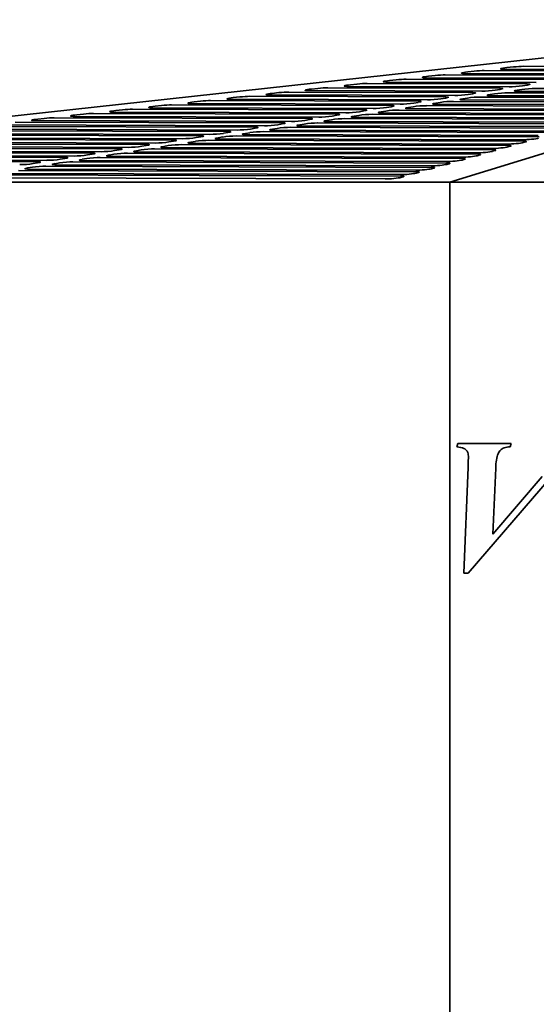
# Model space of a CAD drawing. Header units: millimetres. Extents: x 280 to 1400, y 278 to 909.
# Tile 3 of 11: x 472 to 635, y 594 to 905. Entities that reach past the tile are written whole.
import ezdxf

# ---------------------------------------------------------------- set-up
doc = ezdxf.new("R2010")
doc.units = ezdxf.units.MM
doc.header["$LTSCALE"] = 4
doc.layers.add('Krawędzie widoczne(ISO)', color=7, linetype='Continuous', lineweight=35, true_color=0x262659)

msp = doc.modelspace()

# ---------------------------------------------------------------- linework, layer by layer
at = {"layer": 'Krawędzie widoczne(ISO)'}
for p, q in [((279.5, 853.5), (747.24, 904.81)), ((773.72, 904.81), (607.83, 853.5)), ((660.84, 889.08), (624.65, 889.19)), ((625.78, 889.67), (627.83, 889.9)), ((630.99, 890.1), (666.57, 889.99)), ((588.75, 885.61), (590.81, 885.84)), ((593.97, 886.03), (640.81, 885.89)), ((643.67, 886.35), (599.96, 886.48)), ((601.09, 886.97), (603.15, 887.19)), ((606.31, 887.39), (649.39, 887.26)), ((652.26, 887.71), (612.3, 887.83)), ((613.44, 888.32), (615.49, 888.55)), ((618.65, 888.74), (657.98, 888.62)), ((564.07, 882.91), (566.13, 883.13)), ((569.29, 883.33), (623.64, 883.16)), ((626.5, 883.62), (575.28, 883.77)), ((576.41, 884.26), (578.47, 884.49)), ((581.63, 884.68), (632.22, 884.53)), ((635.08, 884.98), (587.62, 885.13)), ((623.57, 882.81), (622.14, 882.59)), ((629.08, 882.57), (630.51, 882.79)), ((632.16, 884.18), (630.73, 883.95)), ((634.74, 883.13), (689.08, 882.96)), ((600.74, 879.52), (538.26, 879.71)), ((539.39, 880.2), (541.45, 880.42)), ((544.61, 880.62), (606.46, 880.43)), ((609.33, 880.89), (550.6, 881.07)), ((551.73, 881.55), (553.79, 881.78)), ((556.95, 881.97), (615.05, 881.8)), ((617.91, 882.25), (562.94, 882.42)), ((606.4, 880.08), (604.97, 879.86)), ((611.91, 879.84), (613.34, 880.06)), ((614.99, 881.45), (613.55, 881.22)), ((617.57, 880.4), (679.42, 880.21)), ((679.16, 880.68), (620.43, 880.85)), ((620.49, 881.2), (621.92, 881.43)), ((626.15, 881.76), (684.25, 881.59)), ((683.99, 882.05), (629.02, 882.22)), ((507.59, 876.56), (580.71, 876.34)), ((583.57, 876.79), (513.58, 877)), ((514.71, 877.49), (516.77, 877.72)), ((519.93, 877.91), (589.29, 877.7)), ((592.15, 878.16), (525.92, 878.36)), ((527.05, 878.85), (529.11, 879.07)), ((532.27, 879.27), (597.88, 879.07)), ((589.23, 877.35), (587.8, 877.13)), ((664.66, 876.55), (594.67, 876.76)), ((594.74, 877.11), (596.17, 877.33)), ((597.81, 878.72), (596.38, 878.49)), ((600.4, 877.67), (669.76, 877.46)), ((669.49, 877.92), (603.26, 878.12)), ((603.32, 878.47), (604.75, 878.7)), ((608.98, 879.03), (674.59, 878.83)), ((674.32, 879.3), (611.84, 879.49)), ((477.69, 873.43), (479.74, 873.66)), ((482.9, 873.85), (563.53, 873.61)), ((566.4, 874.06), (488.9, 874.3)), ((490.03, 874.78), (492.08, 875.01)), ((495.25, 875.21), (572.12, 874.97)), ((574.98, 875.43), (501.24, 875.65)), ((502.37, 876.14), (504.42, 876.36)), ((572.06, 874.62), (570.62, 874.4)), ((574.64, 873.57), (655.27, 873.33)), ((655, 873.79), (577.5, 874.03)), ((577.56, 874.38), (579, 874.6)), ((580.64, 875.99), (579.21, 875.76)), ((583.22, 874.94), (660.1, 874.7)), ((659.83, 875.17), (586.09, 875.39)), ((586.15, 875.74), (587.58, 875.97)), ((591.81, 876.3), (664.93, 876.08)), ((458.22, 871.14), (546.36, 870.88)), ((549.22, 871.33), (464.21, 871.59)), ((470.56, 872.5), (554.95, 872.24)), ((557.81, 872.7), (476.56, 872.94)), ((546.3, 870.53), (544.87, 870.3)), ((551.81, 870.28), (553.24, 870.51)), ((554.88, 871.89), (553.45, 871.67)), ((557.47, 870.84), (645.61, 870.58)), ((645.34, 871.04), (560.33, 871.3)), ((560.39, 871.65), (561.82, 871.87)), ((563.47, 873.26), (562.04, 873.03)), ((566.05, 872.21), (650.44, 871.95)), ((650.17, 872.42), (568.91, 872.66)), ((568.98, 873.01), (570.41, 873.24)), ((523.47, 867.24), (427.19, 867.53)), ((433.54, 868.44), (529.19, 868.15)), ((532.05, 868.6), (439.53, 868.88)), ((445.88, 869.79), (537.78, 869.51)), ((540.64, 869.97), (451.87, 870.24)), ((529.13, 867.8), (527.7, 867.57)), ((630.85, 866.91), (534.57, 867.2)), ((534.63, 867.55), (536.07, 867.78)), ((537.71, 869.16), (536.28, 868.94)), ((540.29, 868.11), (635.94, 867.82)), ((635.68, 868.29), (543.16, 868.57)), ((543.22, 868.92), (544.65, 869.14)), ((548.88, 869.48), (640.77, 869.2)), ((640.51, 869.66), (551.74, 869.93)), ((396.52, 864.38), (503.43, 864.05)), ((506.29, 864.51), (402.51, 864.82)), ((408.86, 865.73), (512.02, 865.42)), ((514.88, 865.87), (414.85, 866.18)), ((421.2, 867.08), (520.6, 866.78)), ((511.95, 865.07), (510.52, 864.84)), ((621.18, 864.16), (517.4, 864.47)), ((517.46, 864.82), (518.89, 865.05)), ((520.54, 866.43), (519.11, 866.21)), ((523.12, 865.38), (626.28, 865.07)), ((626.01, 865.53), (525.98, 865.84)), ((526.05, 866.19), (527.48, 866.41)), ((531.71, 866.75), (631.11, 866.45)), ((626.92, 864.86), (626.11, 864.63)), ((631.75, 866.24), (630.94, 866.01)), ((371.87, 861.67), (486.29, 861.33)), ((489.15, 861.78), (377.86, 862.12)), ((384.21, 863.03), (494.87, 862.69)), ((497.71, 863.14), (390.17, 863.47)), ((486.22, 860.98), (484.79, 860.75)), ((491.73, 860.73), (493.16, 860.96)), ((494.81, 862.34), (493.38, 862.12)), ((497.39, 861.29), (611.8, 860.94)), ((611.53, 861.41), (500.25, 861.75)), ((500.32, 862.09), (501.75, 862.32)), ((503.37, 863.7), (501.94, 863.48)), ((505.97, 862.66), (616.63, 862.32)), ((616.35, 862.78), (508.81, 863.11)), ((508.88, 863.46), (510.31, 863.68)), ((514.54, 864.02), (621.45, 863.69)), ((617.27, 862.11), (616.46, 861.88)), ((622.08, 863.49), (621.28, 863.26)), ((359.53, 860.32), (477.7, 859.96)), ((480.56, 860.41), (365.52, 860.76)), ((474.56, 858), (475.99, 858.23)), ((477.64, 859.61), (476.2, 859.38)), ((480.22, 858.56), (602.14, 858.19)), ((601.87, 858.66), (483.08, 859.02)), ((483.14, 859.36), (484.57, 859.59)), ((488.8, 859.93), (606.97, 859.57)), ((606.7, 860.03), (491.67, 860.38)), ((602.77, 857.98), (601.97, 857.75)), ((607.6, 859.36), (606.8, 859.13)), ((612.44, 860.74), (611.63, 860.51)), ((587.38, 854.53), (457.32, 854.92)), ((463.05, 855.83), (592.48, 855.44)), ((592.21, 855.9), (465.91, 856.29)), ((471.63, 857.2), (597.31, 856.81)), ((597.04, 857.28), (474.49, 857.65)), ((593.11, 855.23), (592.31, 855)), ((597.94, 856.61), (597.14, 856.38)), ((607.83, 853.5), (279.5, 853.5)), ((1072.17, 853.5), (607.83, 853.5)), ((607.83, 471.5), (607.83, 853.5)), ((610.34, 771.05), (609.98, 769.97)), ((627.14, 771.05), (610.34, 771.05)), ((626.81, 769.97), (627.14, 771.05)), ((613.54, 730.13), (643.38, 764.8)), ((613.54, 763.59), (612.24, 730.13)), ((621.32, 742.42), (622.27, 763.27)), ((636.91, 760.56), (621.32, 742.42)), ((612.24, 730.13), (613.54, 730.13))]:
    msp.add_line(p, q, dxfattribs=at)
for centre, major_axis, start_param, end_param in [((626.79, 889.53), (-2.99, -0.24), 5.052406, 7.046802), ((628.85, 889.75), (2.99, 0.24), 0.763617, 1.910813), ((591.83, 885.69), (2.99, 0.24), 0.763617, 1.910813), ((602.11, 886.82), (-2.99, -0.24), 5.052406, 7.046802), ((604.17, 887.05), (2.99, 0.24), 0.763617, 1.910813), ((614.45, 888.18), (-2.99, -0.24), 5.052406, 7.046802), ((616.51, 888.4), (2.99, 0.24), 0.763617, 1.910813), ((565.09, 882.76), (-2.99, -0.24), 5.052406, 7.046802), ((567.14, 882.99), (2.99, 0.24), 0.763617, 1.910813), ((577.43, 884.11), (-2.99, -0.24), 5.052406, 7.046802), ((579.49, 884.34), (2.99, 0.24), 0.763617, 1.910813), ((589.77, 885.47), (-2.99, -0.24), 5.052406, 7.046802), ((621.49, 882.82), (2.99, 0.24), 5.476005, 7.046802), ((628.64, 883.96), (-2.99, -0.24), 0.763617, 2.334413), ((632.59, 882.79), (2.99, 0.24), 0.763617, 2.334413), ((630.08, 884.19), (2.99, 0.24), 5.476005, 7.046802), ((540.41, 880.05), (-2.99, -0.24), 5.052406, 7.046802), ((542.46, 880.28), (2.99, 0.24), 0.763617, 1.910813), ((552.75, 881.41), (-2.99, -0.24), 5.052406, 7.046802), ((554.8, 881.63), (2.99, 0.24), 0.763617, 1.910813), ((602.89, 879.86), (-2.99, -0.24), 0.763617, 2.334413), ((604.32, 880.09), (2.99, 0.24), 5.476005, 7.046802), ((611.47, 881.23), (-2.99, -0.24), 0.763617, 2.334413), ((613.99, 879.83), (-2.99, -0.24), 5.476005, 7.046802), ((615.42, 880.06), (2.99, 0.24), 0.763617, 2.334413), ((612.9, 881.46), (2.99, 0.24), 5.476005, 7.046802), ((620.06, 882.59), (-2.99, -0.24), 0.763617, 2.334413), ((622.58, 881.19), (-2.99, -0.24), 5.476005, 7.046802), ((624.01, 881.42), (2.99, 0.24), 0.763617, 2.334413), ((631.16, 882.56), (-2.99, -0.24), 5.476005, 7.046802), ((505.44, 876.22), (2.99, 0.24), 0.763617, 1.910813), ((515.72, 877.35), (-2.99, -0.24), 5.052406, 7.046802), ((517.78, 877.57), (2.99, 0.24), 0.763617, 1.910813), ((528.06, 878.7), (-2.99, -0.24), 5.052406, 7.046802), ((530.12, 878.93), (2.99, 0.24), 0.763617, 1.910813), ((585.71, 877.13), (-2.99, -0.24), 0.763617, 2.334413), ((587.15, 877.36), (2.99, 0.24), 5.476005, 7.046802), ((594.3, 878.5), (-2.99, -0.24), 0.763617, 2.334413), ((596.82, 877.1), (-2.99, -0.24), 5.476005, 7.046802), ((598.25, 877.33), (2.99, 0.24), 0.763617, 2.334413), ((595.73, 878.73), (2.99, 0.24), 5.476005, 7.046802), ((605.4, 878.46), (-2.99, -0.24), 5.476005, 7.046802), ((606.83, 878.69), (2.99, 0.24), 0.763617, 2.334413), ((478.7, 873.28), (-2.99, -0.24), 5.052406, 7.046802), ((480.76, 873.51), (2.99, 0.24), 0.763617, 1.910813), ((491.04, 874.64), (-2.99, -0.24), 5.052406, 7.046802), ((493.1, 874.86), (2.99, 0.24), 0.763617, 1.910813), ((503.38, 875.99), (-2.99, -0.24), 5.052406, 7.046802), ((561.39, 873.27), (2.99, 0.24), 5.476005, 7.046802), ((568.54, 874.4), (-2.99, -0.24), 0.763617, 2.334413), ((572.49, 873.23), (2.99, 0.24), 0.763617, 2.334413), ((569.97, 874.63), (2.99, 0.24), 5.476005, 7.046802), ((577.13, 875.77), (-2.99, -0.24), 0.763617, 2.334413), ((579.65, 874.37), (-2.99, -0.24), 5.476005, 7.046802), ((581.08, 874.6), (2.99, 0.24), 0.763617, 2.334413), ((578.56, 876), (2.99, 0.24), 5.476005, 7.046802), ((588.23, 875.73), (-2.99, -0.24), 5.476005, 7.046802), ((589.66, 875.96), (2.99, 0.24), 0.763617, 2.334413), ((542.78, 870.31), (-2.99, -0.24), 0.763617, 2.334413), ((544.22, 870.54), (2.99, 0.24), 5.476005, 7.046802), ((551.37, 871.67), (-2.99, -0.24), 0.763617, 2.334413), ((553.89, 870.27), (-2.99, -0.24), 5.476005, 7.046802), ((555.32, 870.5), (2.99, 0.24), 0.763617, 2.334413), ((552.8, 871.9), (2.99, 0.24), 5.476005, 7.046802), ((559.96, 873.04), (-2.99, -0.24), 0.763617, 2.334413), ((562.47, 871.64), (-2.99, -0.24), 5.476005, 7.046802), ((563.91, 871.87), (2.99, 0.24), 0.763617, 2.334413), ((571.06, 873), (-2.99, -0.24), 5.476005, 7.046802), ((525.61, 867.58), (-2.99, -0.24), 0.763617, 2.334413), ((527.04, 867.81), (2.99, 0.24), 5.476005, 7.046802), ((534.2, 868.94), (-2.99, -0.24), 0.763617, 2.334413), ((536.72, 867.54), (-2.99, -0.24), 5.476005, 7.046802), ((538.15, 867.77), (2.99, 0.24), 0.763617, 2.334413), ((535.63, 869.17), (2.99, 0.24), 5.476005, 7.046802), ((545.3, 868.91), (-2.99, -0.24), 5.476005, 7.046802), ((546.73, 869.14), (2.99, 0.24), 0.763617, 2.334413), ((632.99, 867.25), (2.99, 0.24), 3.905209, 5.899605), ((501.29, 863.71), (2.99, 0.24), 5.476005, 7.046802), ((508.44, 864.85), (-2.99, -0.24), 0.763617, 2.334413), ((509.87, 865.08), (2.99, 0.24), 5.476005, 7.046802), ((517.03, 866.21), (-2.99, -0.24), 0.763617, 2.334413), ((519.54, 864.81), (-2.99, -0.24), 5.476005, 7.046802), ((520.98, 865.04), (2.99, 0.24), 0.763617, 2.334413), ((518.46, 866.44), (2.99, 0.24), 5.476005, 7.046802), ((528.13, 866.18), (-2.99, -0.24), 5.476005, 7.046802), ((529.56, 866.41), (2.99, 0.24), 0.763617, 2.334413), ((623.33, 864.5), (2.99, 0.24), 3.905209, 5.899605), ((628.16, 865.88), (2.99, 0.24), 3.905209, 5.899605), ((624.13, 864.73), (2.99, 0.24), 5.899605, 7.046802), ((628.97, 866.1), (2.99, 0.24), 5.899605, 7.046802), ((484.14, 860.98), (2.99, 0.24), 5.476005, 7.046802), ((491.29, 862.12), (-2.99, -0.24), 0.763617, 2.334413), ((495.24, 860.95), (2.99, 0.24), 0.763617, 2.334413), ((492.72, 862.35), (2.99, 0.24), 5.476005, 7.046802), ((499.86, 863.48), (-2.99, -0.24), 0.763617, 2.334413), ((502.4, 862.09), (-2.99, -0.24), 5.476005, 7.046802), ((503.83, 862.32), (2.99, 0.24), 0.763617, 2.334413), ((510.96, 863.45), (-2.99, -0.24), 5.476005, 7.046802), ((512.39, 863.68), (2.99, 0.24), 0.763617, 2.334413), ((613.68, 861.75), (2.99, 0.24), 3.905209, 5.899605), ((609.66, 860.6), (2.99, 0.24), 5.899605, 7.046802), ((618.5, 863.12), (2.99, 0.24), 3.905209, 5.899605), ((614.49, 861.98), (2.99, 0.24), 5.899605, 7.046802), ((619.3, 863.35), (2.99, 0.24), 5.899605, 7.046802), ((474.12, 859.39), (-2.99, -0.24), 0.763617, 2.334413), ((476.64, 857.99), (-2.99, -0.24), 5.476005, 7.046802), ((478.07, 858.22), (2.99, 0.24), 0.763617, 2.334413), ((475.55, 859.62), (2.99, 0.24), 5.476005, 7.046802), ((482.71, 860.76), (-2.99, -0.24), 0.763617, 2.334413), ((485.23, 859.36), (-2.99, -0.24), 5.476005, 7.046802), ((486.66, 859.58), (2.99, 0.24), 0.763617, 2.334413), ((493.81, 860.72), (-2.99, -0.24), 5.476005, 7.046802), ((604.02, 859), (2.99, 0.24), 3.905209, 5.899605), ((599.99, 857.85), (2.99, 0.24), 5.899605, 7.046802), ((608.85, 860.37), (2.99, 0.24), 3.905209, 5.899605), ((604.82, 859.23), (2.99, 0.24), 5.899605, 7.046802), ((589.53, 854.87), (2.99, 0.24), 3.905209, 5.899605), ((594.36, 856.24), (2.99, 0.24), 3.905209, 5.899605), ((590.33, 855.1), (2.99, 0.24), 5.899605, 7.046802), ((599.19, 857.62), (2.99, 0.24), 3.905209, 5.899605), ((595.16, 856.47), (2.99, 0.24), 5.899605, 7.046802)]:
    msp.add_ellipse(centre, major_axis=major_axis, ratio=0.080452, start_param=start_param, end_param=end_param, dxfattribs=at)
for points, knots in [([(609.98, 769.97), (610.83, 769.9), (611.62, 769.75), (612.59, 769.29), (612.8, 769.1), (613.15, 768.72), (613.31, 768.44), (613.58, 767.68), (613.64, 767.16), (613.64, 766.67)], [-0.3984235, -0.3984235, -0.3984235, -0.3984235, -0.3033591, -0.3033591, -0.2434331, -0.2434331, -0.1484645, -0.1484645, 0, 0, 0, 0]), ([(622.27, 763.27), (622.34, 765.11), (622.57, 766.71), (623.23, 768.27), (623.46, 768.61), (624.11, 769.23), (624.5, 769.48), (625.53, 769.88), (626.17, 769.97), (626.81, 769.97)], [-0.7515239, -0.7515239, -0.7515239, -0.7515239, -0.4603203, -0.4603203, -0.3319004, -0.3319004, -0.1911913, -0.1911913, 0, 0, 0, 0]), ([(613.64, 766.67), (613.64, 766.59), (613.63, 766.1), (613.6, 765.16), (613.56, 764.23), (613.54, 763.59)], [-0.2743153, -0.2743153, -0.2743153, -0.2743153, -0.1917602, -0.1917602, 0, 0, 0, 0])]:
    msp.add_open_spline(points, degree=3, knots=knots, dxfattribs=at)

doc.saveas('drawing.dxf')
